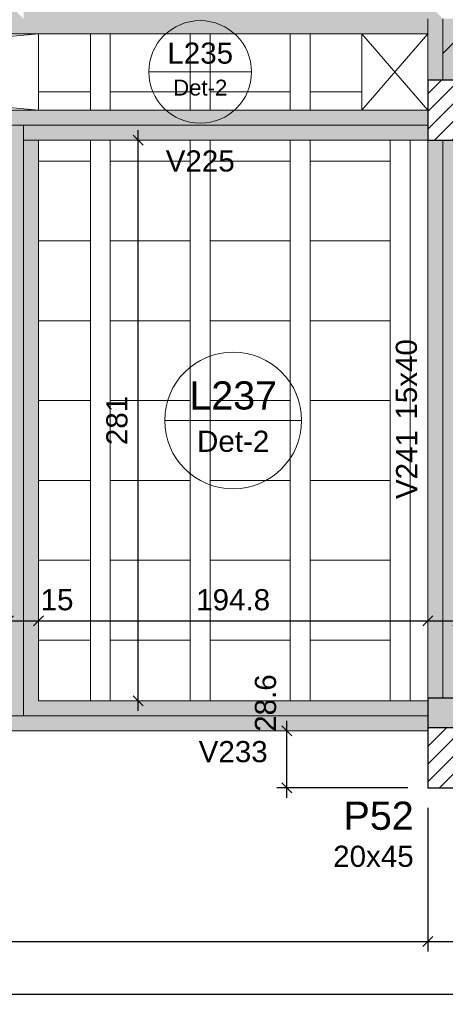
# Model space of a CAD drawing. Header units: millimetres. Extents: x 0 to 119, y 0 to 84.
# Tile 4 of 42: x 19.29 to 23.56, y 29.81 to 39.68. Entities that reach past the tile are written whole.
import ezdxf

# ---------------------------------------------------------------- set-up
doc = ezdxf.new("R2010")
doc.units = ezdxf.units.MM
doc.header["$MEASUREMENT"] = 0
doc.linetypes.add('NULL', pattern=[0])
doc.layers.get('0').update_dxf_attribs({"lineweight": 18})
for name, color, linetype, lineweight in [('FO-Aberturas', 7, 'Continuous', 5), ('FO-Cotas', 5, 'Continuous', 5), ('FO-Eixos', 5, 'Continuous', 5), ('FO-Hachura pilar que morre', 106, 'Continuous', 5), ('FO-Hachura pilar que passa', 19, 'Continuous', 5), ('FO-Hachura viga', 43, 'Continuous', 5), ('FO-Hachuras das lajes', 1, 'Continuous', 20), ('FO-Pilares', 4, 'Continuous', 30), ('FO-Textos das lajes', 3, 'Continuous', 20), ('FO-Textos das vigas', 7, 'Continuous', 5), ('FO-Textos dos pilares', 7, 'Continuous', 5), ('FO-Vigas', 1, 'Continuous', 20)]:
    doc.layers.add(name, color=color, linetype=linetype, lineweight=lineweight)
doc.styles.add('Arial', font='txt')
doc.dimstyles.new('UM_50.000000', dxfattribs={"dimtxt": 0.18, "dimasz": 0.1, "dimexe": 0.1, "dimexo": 0.2, "dimgap": 0, "dimtad": 1, "dimtih": 1, "dimtoh": 1, "dimdec": 1, "dimlfac": 50, "dimzin": 0, "dimdsep": 46, "dimtxsty": 'Standard', "dimcen": 0.09, "dimdle": 0.1, "dimadec": 1, "dimazin": 2, "dimtfac": 1, "dimtdec": 4, "dimtofl": 0, "dimtmove": 0, "dimatfit": 3, "dimfxl": 1, "dimtolj": 1, "dimarcsym": 0})

# ---------------------------------------------------------------- blocks, each defined once
blk = doc.blocks.new('_Oblique')
at = {"color": 0, "linetype": 'ByBlock', "lineweight": -2}
blk.add_line((-0.5, -0.5), (0.5, 0.5), dxfattribs=at)
blk = doc.blocks.new('*D23')
at = {"layer": 'Defpoints', "color": 0}
for p in [(11.3366, 32.4955), (23.3802, 31.9809), (23.3802, 30.4413)]:
    blk.add_point(p, dxfattribs=at)
at = {"layer": 'FO-Cotas', "color": 0, "lineweight": -2}
for p, q in [((11.3366, 32.2955), (11.3366, 30.3413)), ((23.3802, 31.7809), (23.3802, 30.3413)), ((11.2366, 30.4413), (23.4802, 30.4413))]:
    blk.add_line(p, q, dxfattribs=at)
at = {"layer": 'FO-Cotas', "color": 0, "lineweight": -2, "xscale": 0.1, "yscale": 0.1, "zscale": 0.1, "rotation": 180}
blk.add_blockref('_Oblique', (11.3366, 30.4413), dxfattribs=at)
at = {"layer": 'FO-Cotas', "color": 0, "lineweight": -2, "xscale": 0.1, "yscale": 0.1, "zscale": 0.1}
blk.add_blockref('_Oblique', (23.3802, 30.4413), dxfattribs=at)
at = {"layer": 'FO-Cotas', "color": 7, "insert": (17.3584, 30.6531), "char_height": 0.2118, "attachment_point": 5, "style": 'Arial'}
blk.add_mtext('\\A1;602.2', dxfattribs=at)
blk = doc.blocks.new('*D24')
at = {"layer": 'Defpoints', "color": 0}
for p in [(23.3802, 31.9809), (23.78, 31.9809), (23.78, 30.4413)]:
    blk.add_point(p, dxfattribs=at)
at = {"layer": 'FO-Cotas', "color": 0, "lineweight": -2}
for p, q in [((23.3802, 31.7809), (23.3802, 30.3413)), ((23.78, 31.7809), (23.78, 30.3413)), ((23.2802, 30.4413), (23.88, 30.4413))]:
    blk.add_line(p, q, dxfattribs=at)
at = {"layer": 'FO-Cotas', "color": 0, "lineweight": -2, "xscale": 0.1, "yscale": 0.1, "zscale": 0.1, "rotation": 180}
blk.add_blockref('_Oblique', (23.3802, 30.4413), dxfattribs=at)
at = {"layer": 'FO-Cotas', "color": 0, "lineweight": -2, "xscale": 0.1, "yscale": 0.1, "zscale": 0.1}
blk.add_blockref('_Oblique', (23.78, 30.4413), dxfattribs=at)
at = {"layer": 'FO-Cotas', "color": 7, "insert": (23.9653, 30.6531), "char_height": 0.2118, "attachment_point": 5, "rotation": 0.00573, "style": 'Arial'}
blk.add_mtext('\\A1;20', dxfattribs=at)
blk = doc.blocks.new('*D40')
at = {"layer": 'Defpoints', "color": 0}
for p in [(10.9366, 32.4955), (80.2372, 31.8533), (80.2372, 29.9118)]:
    blk.add_point(p, dxfattribs=at)
at = {"layer": 'FO-Cotas', "color": 0, "lineweight": -2}
for p, q in [((10.9366, 32.2955), (10.9366, 29.8118)), ((80.2372, 31.6533), (80.2372, 29.8118)), ((10.8366, 29.9118), (80.3372, 29.9118))]:
    blk.add_line(p, q, dxfattribs=at)
at = {"layer": 'FO-Cotas', "color": 0, "lineweight": -2, "xscale": 0.1, "yscale": 0.1, "zscale": 0.1, "rotation": 180}
blk.add_blockref('_Oblique', (10.9366, 29.9118), dxfattribs=at)
at = {"layer": 'FO-Cotas', "color": 0, "lineweight": -2, "xscale": 0.1, "yscale": 0.1, "zscale": 0.1}
blk.add_blockref('_Oblique', (80.2372, 29.9118), dxfattribs=at)
at = {"layer": 'FO-Cotas', "color": 7, "insert": (45.5869, 30.1236), "char_height": 0.2118, "attachment_point": 5, "style": 'Arial'}
blk.add_mtext('\\A1;3465', dxfattribs=at)
blk = doc.blocks.new('*D42')
at = {"layer": 'Defpoints', "color": 0}
for p in [(21.9682, 32.5527), (21.9682, 32.5527), (23.3802, 31.9809)]:
    blk.add_point(p, dxfattribs=at)
at = {"layer": 'FO-Cotas', "color": 0, "lineweight": -2}
for p, q in [((21.9682, 31.8809), (21.9682, 32.6527)), ((23.1802, 31.9809), (21.8682, 31.9809))]:
    blk.add_line(p, q, dxfattribs=at)
at = {"layer": 'FO-Cotas', "color": 0, "lineweight": -2, "xscale": 0.1, "yscale": 0.1, "zscale": 0.1}
for p, rotation in [((21.9682, 32.5527), 90), ((21.9682, 31.9809), 270)]:
    blk.add_blockref('_Oblique', p, dxfattribs=dict(at, rotation=rotation))
at = {"layer": 'FO-Cotas', "color": 7, "insert": (21.7564, 32.8309), "char_height": 0.2118, "attachment_point": 5, "rotation": 90, "style": 'Arial'}
blk.add_mtext('\\A1;28.6', dxfattribs=at)
blk = doc.blocks.new('*D78')
at = {"layer": 'Defpoints', "color": 0}
for p in [(19.1834, 33.6533), (19.4834, 33.6533), (19.4834, 33.6533)]:
    blk.add_point(p, dxfattribs=at)
at = {"layer": 'FO-Cotas', "color": 0, "lineweight": -2}
blk.add_line((19.0834, 33.6533), (19.5834, 33.6533), dxfattribs=at)
at = {"layer": 'FO-Cotas', "color": 0, "lineweight": -2, "xscale": 0.1, "yscale": 0.1, "zscale": 0.1, "rotation": 180}
blk.add_blockref('_Oblique', (19.1834, 33.6533), dxfattribs=at)
at = {"layer": 'FO-Cotas', "color": 0, "lineweight": -2, "xscale": 0.1, "yscale": 0.1, "zscale": 0.1}
blk.add_blockref('_Oblique', (19.4834, 33.6533), dxfattribs=at)
at = {"layer": 'FO-Cotas', "color": 7, "insert": (19.6687, 33.8651), "char_height": 0.2118, "attachment_point": 5, "rotation": 0.00573, "style": 'Arial'}
blk.add_mtext('\\A1;15', dxfattribs=at)
blk = doc.blocks.new('*D79')
at = {"layer": 'Defpoints', "color": 0}
for p in [(19.4834, 33.6533), (23.38, 33.6533), (23.38, 33.6533)]:
    blk.add_point(p, dxfattribs=at)
at = {"layer": 'FO-Cotas', "color": 0, "lineweight": -2}
blk.add_line((19.3834, 33.6533), (23.48, 33.6533), dxfattribs=at)
at = {"layer": 'FO-Cotas', "color": 0, "lineweight": -2, "xscale": 0.1, "yscale": 0.1, "zscale": 0.1, "rotation": 180}
blk.add_blockref('_Oblique', (19.4834, 33.6533), dxfattribs=at)
at = {"layer": 'FO-Cotas', "color": 0, "lineweight": -2, "xscale": 0.1, "yscale": 0.1, "zscale": 0.1}
blk.add_blockref('_Oblique', (23.38, 33.6533), dxfattribs=at)
at = {"layer": 'FO-Cotas', "color": 7, "insert": (21.4317, 33.8651), "char_height": 0.2118, "attachment_point": 5, "rotation": 0.00573, "style": 'Arial'}
blk.add_mtext('\\A1;194.8', dxfattribs=at)
blk = doc.blocks.new('*D80')
at = {"layer": 'Defpoints', "color": 0}
for p in [(23.38, 33.6533), (23.68, 33.6533), (23.68, 33.6533)]:
    blk.add_point(p, dxfattribs=at)
at = {"layer": 'FO-Cotas', "color": 0, "lineweight": -2}
blk.add_line((23.28, 33.6533), (23.78, 33.6533), dxfattribs=at)
at = {"layer": 'FO-Cotas', "color": 0, "lineweight": -2, "xscale": 0.1, "yscale": 0.1, "zscale": 0.1, "rotation": 180}
blk.add_blockref('_Oblique', (23.38, 33.6533), dxfattribs=at)
at = {"layer": 'FO-Cotas', "color": 0, "lineweight": -2, "xscale": 0.1, "yscale": 0.1, "zscale": 0.1}
blk.add_blockref('_Oblique', (23.68, 33.6533), dxfattribs=at)
at = {"layer": 'FO-Cotas', "color": 7, "insert": (23.8653, 33.8651), "char_height": 0.2118, "attachment_point": 5, "rotation": 0.00573, "style": 'Arial'}
blk.add_mtext('\\A1;15', dxfattribs=at)
blk = doc.blocks.new('*D174')
at = {"layer": 'Defpoints', "color": 0}
for p in [(20.4806, 38.4725), (20.4806, 38.4725), (20.4806, 32.8527)]:
    blk.add_point(p, dxfattribs=at)
at = {"layer": 'FO-Cotas', "color": 0, "lineweight": -2}
blk.add_line((20.4806, 32.7527), (20.4806, 38.5725), dxfattribs=at)
at = {"layer": 'FO-Cotas', "color": 0, "lineweight": -2, "xscale": 0.1, "yscale": 0.1, "zscale": 0.1}
for p, rotation in [((20.4806, 38.4725), 90), ((20.4806, 32.8527), 270)]:
    blk.add_blockref('_Oblique', p, dxfattribs=dict(at, rotation=rotation))
at = {"layer": 'FO-Cotas', "color": 7, "insert": (20.2688, 35.6626), "char_height": 0.2118, "attachment_point": 5, "rotation": 90, "style": 'Arial'}
blk.add_mtext('\\A1;281', dxfattribs=at)

msp = doc.modelspace()

# ---------------------------------------------------------------- hatches: boundary and pattern name
at = {"layer": 'FO-Hachura pilar que morre', "linetype": 'Continuous'}
msp.add_hatch(color=106, dxfattribs=at).paths.add_polyline_path([(23.78, 32.8807), (23.3802, 32.8807), (23.3802, 32.5807), (23.78, 32.5807), (23.78, 32.8807)])
at = {"layer": 'FO-Hachura pilar que passa', "linetype": 'Continuous'}
h = msp.add_hatch(dxfattribs=at)
h.set_pattern_fill('ANSI31', color=19, style=0)
h.paths.add_polyline_path([(23.38, 38.4725), (23.58, 38.4725), (23.78, 38.4725), (23.78, 38.7725), (23.78, 39.0725), (23.58, 39.0725), (23.38, 39.0725), (23.38, 38.7725)])
h = msp.add_hatch(dxfattribs=at)
h.set_pattern_fill('ANSI31', color=19, style=0)
h.paths.add_polyline_path([(23.78, 32.5807), (23.3802, 32.5807), (23.3802, 31.9809), (23.78, 31.9809), (23.78, 32.5807)])
at = {"layer": 'FO-Hachura viga', "linetype": 'Continuous'}
for points in [[(19.3336, 39.6887), (19.3336, 39.6887), (19.1836, 39.8387), (11.5366, 39.8387), (11.5366, 39.5387), (19.3336, 39.5387), (19.3336, 39.6887)], [(19.4836, 39.8387), (19.4836, 39.8387), (19.3336, 39.8387), (19.3336, 39.5387), (19.4836, 39.5387), (19.4836, 39.8387)], [(22.7202, 39.8387), (22.7202, 39.8387), (19.4836, 39.8387), (19.4836, 39.5387), (22.7202, 39.5387), (22.7202, 39.8387)], [(23.5302, 39.6887), (23.5302, 39.6887), (23.3802, 39.8387), (22.7202, 39.8387), (22.7202, 39.5387), (23.3802, 39.5387), (23.5302, 39.6887)], [(23.6802, 39.6887), (23.6802, 39.6887), (23.3802, 39.6887), (23.3802, 39.6083), (23.6802, 39.6083), (23.6802, 39.6887)], [(23.6802, 39.6083), (23.6802, 39.6083), (23.3802, 39.6083), (23.3802, 39.0725), (23.6802, 39.0725), (23.6802, 39.6083)], [(19.3336, 38.6225), (19.3336, 38.6225), (19.3336, 38.7725), (11.2366, 38.7725), (11.0866, 38.6225), (11.2366, 38.4727), (19.1836, 38.4727), (19.3336, 38.6225)], [(19.4836, 38.7725), (19.4836, 38.7725), (19.3336, 38.7725), (19.3336, 38.4725), (19.4836, 38.4725), (19.4836, 38.7725)], [(22.7202, 38.7725), (22.7202, 38.7725), (19.4836, 38.7725), (19.4836, 38.4725), (22.7202, 38.4725), (22.7202, 38.7725)], [(23.3802, 38.7725), (23.3802, 38.7725), (22.7202, 38.7725), (22.7202, 38.4725), (23.3802, 38.4725), (23.3802, 38.7725)], [(19.4836, 32.8527), (19.4836, 32.8527), (19.4836, 38.4725), (19.3336, 38.6225), (19.1836, 38.4727), (19.1834, 32.8527), (19.3336, 32.7027), (19.4836, 32.8527)], [(23.68, 38.4725), (23.68, 38.4725), (23.3802, 38.4725), (23.3802, 32.8809), (23.68, 32.8809), (23.68, 38.4725)], [(19.3336, 32.7027), (19.3336, 32.7027), (19.1834, 32.8527), (11.971, 32.8527), (11.971, 32.5527), (19.3336, 32.5527), (19.3336, 32.7027)], [(23.3804, 32.8527), (23.3804, 32.8527), (19.4836, 32.8527), (19.3336, 32.7027), (19.3336, 32.5527), (23.3804, 32.5527), (23.3804, 32.8527)]]:
    msp.add_hatch(color=43, dxfattribs=at).paths.add_polyline_path(points)

# ---------------------------------------------------------------- linework, layer by layer
at = {"layer": 'FO-Aberturas'}
for p, q in [((11.237, 38.7725), (19.483, 39.5385)), ((11.537, 39.5105), (19.483, 38.7725)), ((23.38, 39.5385), (22.72, 38.7725)), ((22.72, 39.5385), (23.38, 38.7725))]:
    msp.add_line(p, q, dxfattribs=at)
at = {"layer": 'FO-Cotas', "linetype": 'Continuous'}
msp.add_line((23.53, 39.3404), (23.9356, 39.7461), dxfattribs=at)
at = {"layer": 'FO-Eixos'}
for p, q in [((23.53, 39.6083), (23.53, 39.6887)), ((23.53, 39.0725), (23.53, 39.6083)), ((11.0866, 38.6225), (19.3334, 38.6225)), ((19.3334, 38.6225), (19.4834, 38.6225)), ((19.3334, 32.7027), (19.3334, 38.6225)), ((19.4834, 38.6225), (22.72, 38.6225)), ((22.72, 38.6225), (23.38, 38.6225)), ((23.53, 32.8809), (23.53, 38.4725)), ((11.971, 32.7027), (19.3334, 32.7027)), ((19.3334, 32.7027), (23.38, 32.7027))]:
    msp.add_line(p, q, dxfattribs=at)
for points in [[(19.483, 38.9555), (20.002, 38.9555), (20.002, 39.5385)], [(19.483, 38.9555), (20.002, 38.9555), (20.002, 39.5385)], [(20.202, 39.5385), (20.202, 38.9555), (21.002, 38.9555), (21.002, 39.5385)], [(20.202, 39.5385), (20.202, 38.9555), (21.002, 38.9555), (21.002, 39.5385)], [(21.202, 39.5385), (21.202, 38.9555), (22.002, 38.9555), (22.002, 39.5385)], [(21.202, 39.5385), (21.202, 38.9555), (22.002, 38.9555), (22.002, 39.5385)], [(22.202, 39.5385), (22.202, 38.9555), (22.72, 38.9555)], [(22.202, 39.5385), (22.202, 38.9555), (22.72, 38.9555)], [(19.483, 37.4625), (20.002, 37.4625), (20.002, 38.2625), (19.483, 38.2625)], [(19.483, 36.6625), (20.002, 36.6625), (20.002, 37.4625), (19.483, 37.4625)], [(19.483, 35.8625), (20.002, 35.8625), (20.002, 36.6625), (19.483, 36.6625)], [(19.483, 35.0625), (20.002, 35.0625), (20.002, 35.8625), (19.483, 35.8625)], [(19.483, 34.2625), (20.002, 34.2625), (20.002, 35.0625), (19.483, 35.0625)], [(19.483, 33.4625), (20.002, 33.4625), (20.002, 34.2625), (19.483, 34.2625)], [(20.002, 32.8525), (20.002, 33.4625), (19.483, 33.4625)], [(21.002, 32.8525), (21.002, 33.4625), (20.202, 33.4625), (20.202, 32.8525)], [(22.002, 32.8525), (22.002, 33.4625), (21.202, 33.4625), (21.202, 32.8525)], [(23.002, 32.8525), (23.002, 33.4625), (22.202, 33.4625), (22.202, 32.8525)]]:
    msp.add_lwpolyline(points, dxfattribs=at)
for points in [[(21.002, 37.4625), (21.002, 38.2625), (20.202, 38.2625), (20.202, 37.4625), (21.002, 37.4625)], [(22.002, 37.4625), (22.002, 38.2625), (21.202, 38.2625), (21.202, 37.4625), (22.002, 37.4625)], [(23.002, 37.4625), (23.002, 38.2625), (22.202, 38.2625), (22.202, 37.4625), (23.002, 37.4625)], [(21.002, 36.6625), (21.002, 37.4625), (20.202, 37.4625), (20.202, 36.6625), (21.002, 36.6625)], [(22.002, 36.6625), (22.002, 37.4625), (21.202, 37.4625), (21.202, 36.6625), (22.002, 36.6625)], [(23.002, 36.6625), (23.002, 37.4625), (22.202, 37.4625), (22.202, 36.6625), (23.002, 36.6625)], [(21.002, 35.8625), (21.002, 36.6625), (20.202, 36.6625), (20.202, 35.8625), (21.002, 35.8625)], [(22.002, 35.8625), (22.002, 36.6625), (21.202, 36.6625), (21.202, 35.8625), (22.002, 35.8625)], [(23.002, 35.8625), (23.002, 36.6625), (22.202, 36.6625), (22.202, 35.8625), (23.002, 35.8625)], [(21.002, 35.0625), (21.002, 35.8625), (20.202, 35.8625), (20.202, 35.0625), (21.002, 35.0625)], [(22.002, 35.0625), (22.002, 35.8625), (21.202, 35.8625), (21.202, 35.0625), (22.002, 35.0625)], [(23.002, 35.0625), (23.002, 35.8625), (22.202, 35.8625), (22.202, 35.0625), (23.002, 35.0625)], [(21.002, 34.2625), (21.002, 35.0625), (20.202, 35.0625), (20.202, 34.2625), (21.002, 34.2625)], [(22.002, 34.2625), (22.002, 35.0625), (21.202, 35.0625), (21.202, 34.2625), (22.002, 34.2625)], [(23.002, 34.2625), (23.002, 35.0625), (22.202, 35.0625), (22.202, 34.2625), (23.002, 34.2625)], [(21.002, 33.4625), (21.002, 34.2625), (20.202, 34.2625), (20.202, 33.4625), (21.002, 33.4625)], [(22.002, 33.4625), (22.002, 34.2625), (21.202, 34.2625), (21.202, 33.4625), (22.002, 33.4625)], [(23.002, 33.4625), (23.002, 34.2625), (22.202, 34.2625), (22.202, 33.4625), (23.002, 33.4625)]]:
    msp.add_lwpolyline(points, close=True, dxfattribs=at)
at = {"layer": 'FO-Hachuras das lajes'}
for p, q in [((20.002, 38.7725), (20.002, 39.5385)), ((20.002, 38.7725), (20.002, 39.5385)), ((20.202, 38.7725), (20.202, 39.5385)), ((20.202, 38.7725), (20.202, 39.5385)), ((21.002, 38.7725), (21.002, 39.5385)), ((21.002, 38.7725), (21.002, 39.5385)), ((21.202, 38.7725), (21.202, 39.5385)), ((21.202, 38.7725), (21.202, 39.5385)), ((22.002, 38.7725), (22.002, 39.5385)), ((22.002, 38.7725), (22.002, 39.5385)), ((22.202, 38.7725), (22.202, 39.5385)), ((22.202, 38.7725), (22.202, 39.5385)), ((20.002, 32.8525), (20.002, 38.4725)), ((20.202, 32.8525), (20.202, 38.4725)), ((21.002, 32.8525), (21.002, 38.4725)), ((21.202, 32.8525), (21.202, 38.4725)), ((22.002, 32.8525), (22.002, 38.4725)), ((22.202, 32.8525), (22.202, 38.4725)), ((23.002, 32.8525), (23.002, 38.4725)), ((23.202, 32.8525), (23.202, 38.4725))]:
    msp.add_line(p, q, dxfattribs=at)
at = {"layer": 'FO-Pilares'}
msp.add_line((23.78, 32.5809), (23.38, 32.5809), dxfattribs=at)
for points in [[(23.38, 38.4725), (23.58, 38.4725), (23.78, 38.4725), (23.78, 38.7725), (23.78, 39.0725), (23.58, 39.0725), (23.38, 39.0725), (23.38, 38.7725), (23.38, 38.4725)], [(23.3802, 32.8807), (23.3802, 31.9809), (23.78, 31.9809), (23.78, 32.8807), (23.3802, 32.8807)]]:
    msp.add_lwpolyline(points, close=True, dxfattribs=at)
at = {"layer": 'FO-Textos das lajes'}
for p, q in [((20.5877, 39.1556), (21.6158, 39.1556)), ((20.7463, 35.6626), (22.1171, 35.6626))]:
    msp.add_line(p, q, dxfattribs=at)
for centre, radius in [((21.1017, 39.1556), 0.5141), ((21.4317, 35.6626), 0.6854)]:
    msp.add_circle(centre, radius, dxfattribs=at)
at = {"layer": 'FO-Vigas'}
for p, q in [((23.38, 39.6083), (23.38, 39.6887)), ((23.38, 39.0725), (23.38, 39.6083)), ((11.5366, 39.5387), (19.3334, 39.5387)), ((19.3334, 39.5387), (19.4834, 39.5387)), ((19.4834, 38.7725), (19.4834, 39.5387)), ((19.4834, 39.5387), (22.72, 39.5387)), ((22.72, 38.7725), (22.72, 39.5387)), ((22.72, 39.5387), (23.38, 39.5387)), ((11.2366, 38.7725), (19.3334, 38.7725)), ((19.3334, 38.7725), (19.4834, 38.7725)), ((19.4834, 38.7725), (22.72, 38.7725)), ((22.72, 38.7725), (23.38, 38.7725)), ((19.3334, 38.4725), (19.4834, 38.4725)), ((19.4834, 32.8527), (19.4834, 38.4725)), ((19.4834, 38.4725), (22.72, 38.4725)), ((22.72, 38.4725), (23.38, 38.4725)), ((23.38, 32.8807), (23.38, 38.4725)), ((19.4834, 32.8527), (23.3802, 32.8527)), ((11.971, 32.5527), (19.3334, 32.5527)), ((19.3334, 32.5527), (23.38, 32.5527))]:
    msp.add_line(p, q, dxfattribs=at)

# ---------------------------------------------------------------- texts
at = {"layer": 'FO-Textos das lajes', "linetype": 'NULL', "attachment_point": 8, "line_spacing_factor": 0.798, "style": 'Arial'}
for s, insert, char_height, width in [('L235', (21.102, 39.2354), 0.2118, 1.290273), ('Det-2', (21.102, 38.9169), 0.15885, 1.075937), ('L237', (21.432, 35.7687), 0.2824, 1.735195), ('Det-2', (21.432, 35.3454), 0.2118, 1.418281)]:
    msp.add_mtext(s, dxfattribs=dict(at, insert=insert, char_height=char_height, width=width))
at = {"layer": 'FO-Textos das vigas', "linetype": 'NULL', "char_height": 0.2118, "width": 1.354561, "attachment_point": 8, "line_spacing_factor": 0.798, "style": 'Arial'}
for s, insert in [('V225', (21.102, 38.1544)), ('V233', (21.432, 32.2354))]:
    msp.add_mtext(s, dxfattribs=dict(at, insert=insert))
at = {"layer": 'FO-Textos das vigas', "linetype": 'NULL', "char_height": 0.2118, "rotation": 90.00021, "line_spacing_factor": 0.798, "style": 'Arial'}
for s, insert, width, attachment_point in [('15x40', (23.2741, 35.6715), 1.580273, 7), ('V241', (23.2741, 35.5665), 1.354561, 9)]:
    msp.add_mtext(s, dxfattribs=dict(at, insert=insert, width=width, attachment_point=attachment_point))
at = {"layer": 'FO-Textos dos pilares', "linetype": 'NULL', "attachment_point": 9, "line_spacing_factor": 0.798, "style": 'Arial'}
for s, insert, char_height, width in [('P52', (23.239, 31.5567), 0.2824, 1.387852), ('20x45', (23.239, 31.1864), 0.2118, 1.580273)]:
    msp.add_mtext(s, dxfattribs=dict(at, insert=insert, char_height=char_height, width=width))

# ---------------------------------------------------------------- dimensions: what is measured, and where the dimension line sits
at = {"layer": 'FO-Cotas'}
for base, p1, p2, override, picture, middle in [((20.4806, 38.4725), (20.4806, 32.8527), (20.4806, 38.4725), {"dimtxt": 0.2118, "dimasz": 0.1, "dimexe": 0.1, "dimexo": 0.2, "dimtad": 1, "dimtih": 0, "dimtoh": 0, "dimdec": 1, "dimlfac": 50, "dimzin": 8, "dimtxsty": 'Arial', "dimblk": 'Oblique', "dimblk1": 'Oblique', "dimblk2": 'Oblique', "dimsah": 1, "dimdle": 0.1, "dimse1": 1, "dimse2": 1, "dimclrt": 7, "dimadec": 1, "dimazin": 3, "dimtmove": 2, "dimldrblk": 'Oblique'}, '*D174', (20.2688, 35.6626)), ((21.9682, 32.5527), (23.3802, 31.9809), (21.9682, 32.5527), {"dimtxt": 0.2118, "dimasz": 0.1, "dimexe": 0.1, "dimexo": 0.2, "dimtad": 1, "dimtih": 0, "dimtoh": 0, "dimdec": 1, "dimlfac": 50, "dimzin": 8, "dimtxsty": 'Arial', "dimblk": 'Oblique', "dimblk1": 'Oblique', "dimblk2": 'Oblique', "dimsah": 1, "dimdle": 0.1, "dimse1": 0, "dimse2": 1, "dimclrt": 7, "dimadec": 1, "dimazin": 3, "dimtmove": 2, "dimldrblk": 'Oblique'}, '*D42', (21.7564, 32.8309))]:
    dim = msp.add_linear_dim(base=base, p1=p1, p2=p2, angle=90, dimstyle='UM_50.000000', override=override, dxfattribs=at)
    dim.commit()
    dim.dimension.update_dxf_attribs({"geometry": picture, "text_midpoint": middle, "dimtype": 160, "text_rotation": 90})
for base, p1, p2, override, picture, middle in [((19.4834, 33.6533), (19.1834, 33.6533), (19.4834, 33.6533), {"dimtxt": 0.2118, "dimasz": 0.1, "dimexe": 0.1, "dimexo": 0.2, "dimtad": 1, "dimtih": 0, "dimtoh": 0, "dimdec": 1, "dimlfac": 50, "dimzin": 8, "dimtxsty": 'Arial', "dimblk": 'Oblique', "dimblk1": 'Oblique', "dimblk2": 'Oblique', "dimsah": 1, "dimdle": 0.1, "dimse1": 1, "dimse2": 1, "dimclrt": 7, "dimadec": 1, "dimazin": 3, "dimtmove": 2, "dimldrblk": 'Oblique'}, '*D78', (19.6687, 33.8651)), ((23.38, 33.6533), (19.4834, 33.6533), (23.38, 33.6533), {"dimtxt": 0.2118, "dimasz": 0.1, "dimexe": 0.1, "dimexo": 0.2, "dimtad": 1, "dimtih": 0, "dimtoh": 0, "dimdec": 1, "dimlfac": 50, "dimzin": 8, "dimtxsty": 'Arial', "dimblk": 'Oblique', "dimblk1": 'Oblique', "dimblk2": 'Oblique', "dimsah": 1, "dimdle": 0.1, "dimse1": 1, "dimse2": 1, "dimclrt": 7, "dimadec": 1, "dimazin": 3, "dimtmove": 2, "dimldrblk": 'Oblique'}, '*D79', (21.4317, 33.8651)), ((23.68, 33.6533), (23.38, 33.6533), (23.68, 33.6533), {"dimtxt": 0.2118, "dimasz": 0.1, "dimexe": 0.1, "dimexo": 0.2, "dimtad": 1, "dimtih": 0, "dimtoh": 0, "dimdec": 1, "dimlfac": 50, "dimzin": 8, "dimtxsty": 'Arial', "dimblk": 'Oblique', "dimblk1": 'Oblique', "dimblk2": 'Oblique', "dimsah": 1, "dimdle": 0.1, "dimse1": 1, "dimse2": 1, "dimclrt": 7, "dimadec": 1, "dimazin": 3, "dimtmove": 2, "dimldrblk": 'Oblique'}, '*D80', (23.8653, 33.8651)), ((23.78, 30.4413), (23.3802, 31.9809), (23.78, 31.9809), {"dimtxt": 0.2118, "dimasz": 0.1, "dimexe": 0.1, "dimexo": 0.2, "dimtad": 1, "dimtih": 0, "dimtoh": 0, "dimdec": 1, "dimlfac": 50, "dimzin": 8, "dimtxsty": 'Arial', "dimblk": 'Oblique', "dimblk1": 'Oblique', "dimblk2": 'Oblique', "dimsah": 1, "dimdle": 0.1, "dimse1": 0, "dimse2": 0, "dimclrt": 7, "dimadec": 1, "dimazin": 3, "dimtmove": 2, "dimldrblk": 'Oblique'}, '*D24', (23.9653, 30.6531))]:
    dim = msp.add_linear_dim(base=base, p1=p1, p2=p2, dimstyle='UM_50.000000', override=override, dxfattribs=at)
    dim.commit()
    dim.dimension.update_dxf_attribs({"geometry": picture, "text_midpoint": middle, "dimtype": 160, "text_rotation": 0.00573})
for base, p1, p2, picture, middle in [((80.2372, 29.9118), (10.9366, 32.4955), (80.2372, 31.8533), '*D40', (45.5869, 30.1236)), ((23.3802, 30.4413), (11.3366, 32.4955), (23.3802, 31.9809), '*D23', (17.3584, 30.6531))]:
    dim = msp.add_linear_dim(base=base, p1=p1, p2=p2, dimstyle='UM_50.000000', override={"dimtxt": 0.2118, "dimasz": 0.1, "dimexe": 0.1, "dimexo": 0.2, "dimtad": 1, "dimtih": 0, "dimtoh": 0, "dimdec": 1, "dimlfac": 50, "dimzin": 8, "dimtxsty": 'Arial', "dimblk": 'Oblique', "dimblk1": 'Oblique', "dimblk2": 'Oblique', "dimsah": 1, "dimdle": 0.1, "dimse1": 0, "dimse2": 0, "dimclrt": 7, "dimadec": 1, "dimazin": 3, "dimtmove": 2, "dimldrblk": 'Oblique'}, dxfattribs=at)
    dim.commit()
    dim.dimension.update_dxf_attribs({"geometry": picture, "text_midpoint": middle, "dimtype": 160})

doc.saveas('drawing.dxf')
